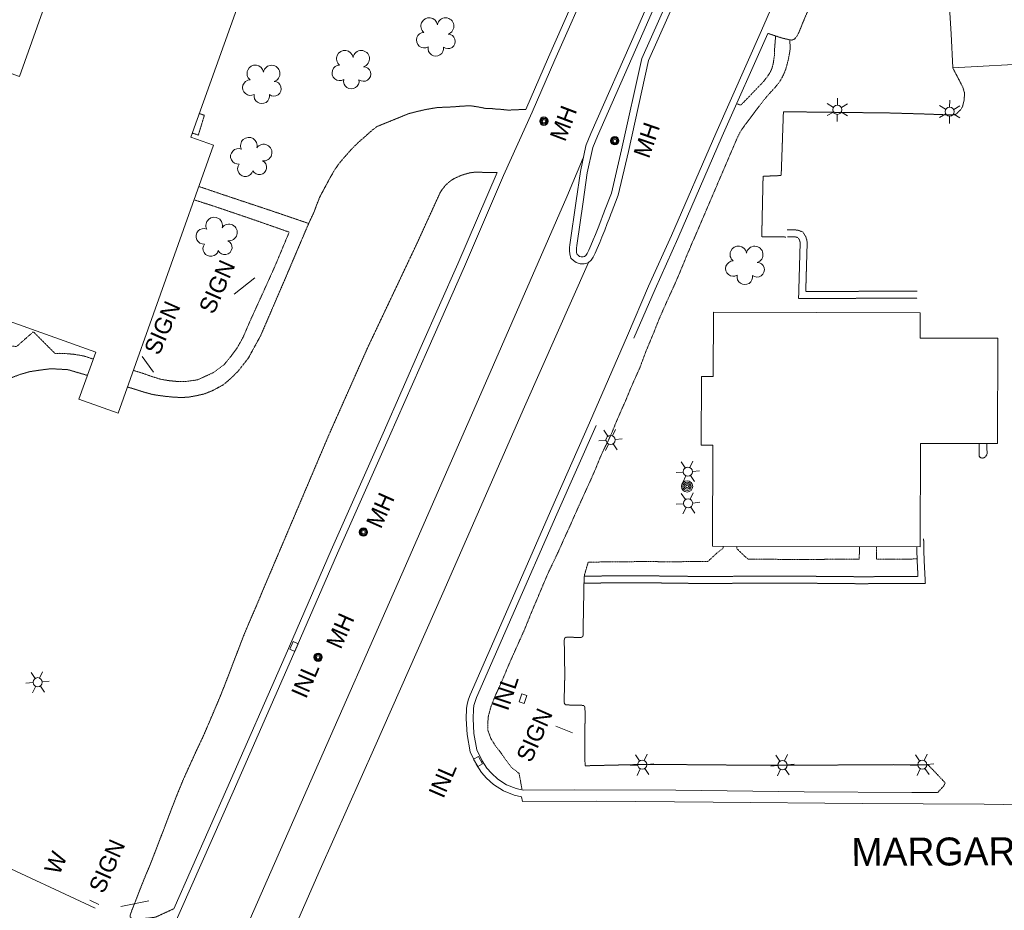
# Model space of a CAD drawing. Extents: x 189735 to 193282, y 257149 to 260388.
# Tile 7 of 31: x 190444 to 190796, y 257963 to 258281. Entities that reach past the tile are written whole.
import ezdxf
from ezdxf.enums import TextEntityAlignment as Align

# ---------------------------------------------------------------- set-up
doc = ezdxf.new("R2010")
doc.units = 0
doc.header["$MEASUREMENT"] = 0
doc.linetypes.add('Wisdot3', pattern=[0.1875, 0.125, -0.0625])
doc.linetypes.add('Wisdot5', pattern=[0.1, 0.05, -0.05])
for name, color, linetype, lineweight in [('E_DRN_Grate', 5, 'Continuous', 15), ('E_DWY', 2, 'Wisdot3', 15), ('E_LAND_Vegetation', 3, 'Continuous', 15), ('E_MISCPROP', 30, 'Continuous', 15), ('E_MISCPROP_HvyLine', 241, 'Continuous', 25), ('E_MISCPROP_Railing', 30, 'Continuous', 15), ('E_PATH_Sidewalk', 2, 'Wisdot5', 15), ('E_RDWY', 21, 'Continuous', 25), ('E_RDWY_Name', 21, 'Continuous', 15)]:
    doc.layers.add(name, color=color, linetype=linetype, lineweight=lineweight)
doc.styles.add('Style-IGR_FONT_0', font='IGR_FONT_0.shx')
doc.styles.add('Style-IGR_FONT_1', font='IGR_FONT_1.shx')

# ---------------------------------------------------------------- blocks, each defined once
blk = doc.blocks.new('MHO_1')
at = {"layer": 'E_DRN_Grate', "lineweight": 0}
for centre, radius in [((0.04, -0.06), 1.5), ((0.04, -0.06), 1.22), ((0.04, -0.07), 0.968), ((0.01, -0.08), 0.605)]:
    blk.add_circle(centre, radius, dxfattribs=at)
blk = doc.blocks.new('MHO_3')
at = {"layer": 'E_DRN_Grate', "lineweight": 0}
for centre, radius in [((0.04, -0.06), 1.5), ((0.04, -0.06), 1.22), ((0.04, -0.07), 0.968), ((0.01, -0.08), 0.605)]:
    blk.add_circle(centre, radius, dxfattribs=at)
blk = doc.blocks.new('LTP_6')
at = {"layer": 'E_MISCPROP', "lineweight": 0}
for p, q in [((-0.8, 1.43), (-2, 3.73)), ((0.9, 1.42), (2.27, 3.65)), ((-1.63, 0.07), (-4.24, 0.14)), ((-0.88, -1.42), (-2.24, -3.61)), ((0.76, -1.47), (2, -3.65)), ((1.64, -0.02), (4.16, -0.09))]:
    blk.add_line(p, q, dxfattribs=at)
blk.add_circle((0, 0), 1.64, dxfattribs=at)
blk = doc.blocks.new('TREE_8')
at = {"layer": 'E_LAND_Vegetation', "lineweight": 0}
for centre, radius, start, end in [((-1.47, 4.28), 2.78, 1.3947, 209.1677), ((3.57, 2.42), 2.97, 278.4238, 139.6577), ((-4.47, 0.2), 2.78, 78.0717, 279.0828), ((-2.01, -4.2), 2.61, 140.7799, 358.7125), ((3.46, -3.43), 2.97, 196.0746, 79.0479)]:
    blk.add_arc(centre, radius, start, end, dxfattribs=at)
blk = doc.blocks.new('TREE_10')
at = {"layer": 'E_LAND_Vegetation', "lineweight": 0}
for centre, radius, start, end in [((-1.47, 4.28), 2.78, 1.3947, 209.1677), ((3.57, 2.42), 2.97, 278.4238, 139.6577), ((-4.47, 0.2), 2.78, 78.0717, 279.0828), ((-2.01, -4.2), 2.61, 140.7799, 358.7125), ((3.46, -3.43), 2.97, 196.0746, 79.0479)]:
    blk.add_arc(centre, radius, start, end, dxfattribs=at)
blk = doc.blocks.new('WAL_1')
at = {"layer": 'E_MISCPROP_Railing', "lineweight": 0, "style": 'Style-IGR_FONT_0'}
blk.add_text('W', height=6, rotation=0.0001, dxfattribs=at).set_placement((-2.3, -0.01), align=Align.MIDDLE_LEFT)
blk = doc.blocks.new('INLT_2')
at = {"layer": 'E_MISCPROP_Railing', "lineweight": 0, "flags": 128}
blk.add_lwpolyline([(3, -2), (3, 0), (0, 0), (0, -2), (3, -2)], dxfattribs=at)
blk = doc.blocks.new('INLT_3')
at = {"layer": 'E_MISCPROP_Railing', "lineweight": 0, "flags": 128}
blk.add_lwpolyline([(3, -2), (3, 0), (0, 0), (0, -2), (3, -2)], dxfattribs=at)
blk = doc.blocks.new('INL_3')
at = {"layer": 'E_MISCPROP_Railing', "lineweight": 0, "style": 'Style-IGR_FONT_0'}
blk.add_text('INL', height=6, rotation=0.0001, dxfattribs=at).set_placement((-5.79, -2.75))
blk = doc.blocks.new('INLT_4')
at = {"layer": 'E_MISCPROP_Railing', "lineweight": 0, "flags": 128}
blk.add_lwpolyline([(3, -2), (3, 0), (0, 0), (0, -2), (3, -2)], dxfattribs=at)
blk = doc.blocks.new('INL_5')
at = {"layer": 'E_MISCPROP_Railing', "lineweight": 0, "style": 'Style-IGR_FONT_0'}
blk.add_text('INL', height=6, rotation=360, dxfattribs=at).set_placement((-5.79, -2.75))
blk = doc.blocks.new('LTP')
at = {"layer": 'E_MISCPROP', "lineweight": 0}
for p, q in [((-0.78, 1.46), (-1.98, 3.76)), ((0.86, 1.37), (2.22, 3.6)), ((-1.61, 0.09), (-4.22, 0.17)), ((1.66, 0), (4.18, -0.06)), ((-0.86, -1.4), (-2.22, -3.59)), ((0.78, -1.44), (2.02, -3.62))]:
    blk.add_line(p, q, dxfattribs=at)
blk.add_arc((0.02, 0.01), 1.64, 0, 360, dxfattribs=at)
blk = doc.blocks.new('SIGN_1')
at = {"layer": 'E_MISCPROP', "lineweight": 0, "style": 'Style-IGR_FONT_0'}
blk.add_text('SIGN', height=6, rotation=360, dxfattribs=at).set_placement((-9.61, -0.01), align=Align.MIDDLE_LEFT)
blk = doc.blocks.new('POLE_3')
at = {"layer": 'E_MISCPROP', "lineweight": 0}
for centre, radius in [((-0.01, 0.02), 2.02), ((-0.01, 0.03), 1.52), ((0, -0.01), 1.01), ((0, 0), 0.502)]:
    blk.add_circle(centre, radius, dxfattribs=at)
blk = doc.blocks.new('LTP_3')
at = {"layer": 'E_MISCPROP', "lineweight": 0}
for p, q in [((-0.8, 1.43), (-2, 3.73)), ((0.9, 1.42), (2.27, 3.65)), ((-1.64, 0.07), (-4.24, 0.14)), ((-0.88, -1.42), (-2.24, -3.61)), ((0.76, -1.47), (2, -3.65)), ((1.64, -0.02), (4.16, -0.09))]:
    blk.add_line(p, q, dxfattribs=at)
blk.add_circle((0, 0), 1.64, dxfattribs=at)
blk = doc.blocks.new('SIGN_3')
at = {"layer": 'E_MISCPROP', "lineweight": 0, "style": 'Style-IGR_FONT_0'}
blk.add_text('SIGN', height=6, rotation=0.0001, dxfattribs=at).set_placement((-9.6, -0.01), align=Align.MIDDLE_LEFT)
blk = doc.blocks.new('TREE_3')
at = {"layer": 'E_LAND_Vegetation', "lineweight": 0}
for centre, radius, start, end in [((-1.47, 4.28), 2.78, 1.3945, 209.1675), ((3.57, 2.42), 2.97, 278.4236, 139.6575), ((-4.47, 0.2), 2.78, 78.0715, 279.0825), ((-2.01, -4.2), 2.61, 140.7796, 358.7122), ((3.46, -3.43), 2.97, 196.0744, 79.0477)]:
    blk.add_arc(centre, radius, start, end, dxfattribs=at)
blk = doc.blocks.new('MHO')
at = {"layer": 'E_DRN_Grate', "lineweight": 0}
for centre, radius in [((0.04, -0.06), 1.5), ((0.04, -0.06), 1.22), ((0.04, -0.07), 0.968), ((0.01, -0.08), 0.605)]:
    blk.add_circle(centre, radius, dxfattribs=at)

msp = doc.modelspace()

# ---------------------------------------------------------------- linework, layer by layer
at = {"layer": 'E_DWY', "lineweight": 0, "flags": 128}
for points in [[(190711.24, 258276.48), (190716.2, 258274.86), (190718.24, 258274.36), (190719.12, 258274.13), (190719.96, 258274.1), (190720.85, 258274.5), (190721.65, 258275.48), (190722.43, 258276.98), (190723.63, 258279.98), (190730.47, 258296.26), (190731.03, 258297.66), (190732.5, 258301.06), (190732.6, 258302.29), (190732.29, 258303.32), (190731.6, 258304.03), (190730.99, 258304.56), (190730.42, 258305.08), (190725.78, 258310.13)], [(190777.42, 258264.13), (190780.95, 258257.32), (190781.61, 258255.24), (190781.5, 258252.73), (190780.93, 258250.39), (190780.22, 258249.18), (190778.63, 258247.63), (190777.7, 258247.34), (190776.69, 258247.31), (190766.21, 258247.68), (190754.67, 258248.01), (190716.82, 258248.46), (190716.02, 258225.63), (190709.55, 258225.37), (190709.29, 258213.87), (190709.07, 258203.73), (190717.67, 258203.64)], [(190571.41, 258243.16), (190582.79, 258247.78), (190585.57, 258248.49), (190588.91, 258249.27), (190592.75, 258249.91), (190595.45, 258250.07), (190598.48, 258250.18), (190601.73, 258250.45), (190604.81, 258250.59), (190607.83, 258250.14), (190610.29, 258249.63), (190612.32, 258249.6), (190614.56, 258249.35), (190615.62, 258249.32), (190618.35, 258249.03), (190624.63, 258249.31)], [(190571.41, 258243.16), (190569.71, 258241.88), (190567.38, 258239.77), (190564.71, 258237.43), (190562.6, 258235.37), (190559.82, 258232.24), (190557.78, 258229.83), (190556.25, 258227.64), (190554.62, 258224.81), (190553.13, 258222.04), (190551.8, 258219.56), (190550.98, 258218), (190549.95, 258215.44), (190548.93, 258212.67), (190546.71, 258207.88), (190538.7, 258189.04), (190529.81, 258168.38), (190525.38, 258160.31), (190521.71, 258155.62), (190518.91, 258152.87), (190516.42, 258150.76), (190512.68, 258148.73), (190509.69, 258147.52), (190506.66, 258146.84), (190504.11, 258146.39), (190501.89, 258146.23), (190498.78, 258146.33), (190495.8, 258146.64), (190493.2, 258146.97), (190491.05, 258147.33), (190489.09, 258147.85), (190487.25, 258148.4), (190485.12, 258149.09), (190484.13, 258149.39), (190482.17, 258149.97)], [(190498.7, 257963.32), (190492.15, 257960.32), (190490.67, 257960.12), (190489.42, 257959.97), (190488.25, 257959.89), (190487.37, 257959.85), (190486.1, 257959.77), (190485.24, 257959.73), (190484.03, 257959.75), (190483.1, 257960.32), (190483.15, 257961.19), (190483.82, 257963.04), (190484.92, 257965.76), (190486.1, 257968.91), (190486.92, 257970.97), (190488.6, 257975.15), (190490.36, 257979.32), (190493.06, 257986.35), (190495.6, 257992.94), (190498.03, 257999.34), (190499.92, 258004.21), (190502.31, 258010), (190504.45, 258014.7), (190506.73, 258019.73), (190509.2, 258024.92), (190512.4, 258032.39), (190515.25, 258039.11), (190517.59, 258045.04), (190519.59, 258050.25), (190521.65, 258055.66), (190523.6, 258060.77), (190525.99, 258066.46), (190527.43, 258069.76), (190529.39, 258074.36), (190530.37, 258076.76), (190540.03, 258099.46), (190554.13, 258132.68), (190568.11, 258164.14), (190585.63, 258201.16), (190593.93, 258219.34), (190594.7, 258220.58), (190596.07, 258222.31), (190597.47, 258223.54), (190599.2, 258224.65), (190601.57, 258225.7), (190603.01, 258226.17), (190604.57, 258226.6), (190605.85, 258226.77), (190606.82, 258226.83), (190607.51, 258226.82), (190607.95, 258226.8), (190614.38, 258226.68)], [(190718.2, 258206.15), (190720.55, 258206.25), (190722.08, 258206.04), (190723.76, 258205.45), (190724.85, 258203.66), (190725.24, 258202.36), (190725.31, 258201.21), (190725.28, 258200.4), (190724.81, 258184.15), (190764.69, 258184.27)], [(190718.3, 258203.65), (190720.43, 258203.74), (190721.49, 258203.6), (190722.09, 258203.38), (190722.55, 258202.63), (190722.76, 258201.92), (190722.81, 258201.18), (190722.78, 258200.49), (190722.24, 258181.64), (190764.7, 258181.77)], [(190467.8, 258154.15), (190460.84, 258156.18), (190459.07, 258156.28), (190454.79, 258156.53), (190450.87, 258156.03), (190447.25, 258155.48), (190443.96, 258154.55), (190441.22, 258153.54), (190438.73, 258152.52), (190436.19, 258150.84), (190433.67, 258149.54), (190431.01, 258148.15), (190428.38, 258147.08), (190425.89, 258145.82), (190423.75, 258144.66), (190421.71, 258143.55), (190419.87, 258142.35), (190418.02, 258141.31), (190416.34, 258140.47), (190414.79, 258139.94), (190412.96, 258139.73), (190411.55, 258139.78), (190411.04, 258139.77), (190409.6, 258140.06), (190408.42, 258140.42), (190406.96, 258140.85), (190404.96, 258141), (190402.57, 258141.18), (190400.51, 258141.36), (190398.87, 258141.39), (190396.52, 258141.57), (190394.97, 258141.92), (190393.89, 258142.15), (190392.35, 258142.56), (190391.58, 258142.78), (190362.9, 258156.51), (190333.32, 258171.13), (190315.88, 258180.13), (190307.98, 258183.78), (190304.66, 258185.69), (190303.09, 258187.13), (190302.28, 258188.69), (190301.85, 258189.81), (190301.74, 258191.51), (190302.19, 258192.98), (190303.29, 258193.47), (190304.64, 258193.38), (190305.64, 258193.04), (190306.4, 258192.76), (190348.41, 258174.41), (190374.66, 258162.97), (190382.88, 258160.22), (190383.44, 258160.56), (190383.86, 258161.56), (190389.04, 258172.28), (190392.71, 258183.38), (190393.47, 258185.3)], [(190786.83, 258129.76), (190786.86, 258126.57), (190786.87, 258125.2), (190787.12, 258124.85), (190787.49, 258124.65), (190787.93, 258124.55), (190788.4, 258124.6), (190788.85, 258124.84), (190789.17, 258125.13), (190789.36, 258125.42), (190789.56, 258125.74), (190789.69, 258126.13), (190789.57, 258129.75)], [(190766.98, 258095.69), (190767.14, 258088.47), (190767.6, 258079.68), (190743.41, 258079.62), (190721.01, 258079.82), (190703.85, 258079.82), (190690.44, 258079.64), (190674.92, 258079.86), (190657.77, 258079.94), (190645.55, 258079.8)], [(190764.54, 258092.83), (190764.64, 258088.38), (190764.96, 258082.17), (190743.42, 258082.12), (190721.02, 258082.32), (190703.84, 258082.32), (190690.44, 258082.14), (190674.94, 258082.36), (190657.76, 258082.44), (190645.52, 258082.3)], [(190772.02, 258004.91), (190774.23, 258007.32), (190774.68, 258008.42), (190768.61, 258014.78), (190756.11, 258014.88), (190726.42, 258014.7), (190696.51, 258014.76), (190668.12, 258015), (190645.85, 258014.48), (190645.75, 258022.01), (190645.86, 258032.13), (190645.82, 258035.46), (190645.62, 258035.85), (190645.33, 258036.03), (190644.19, 258036.19), (190639.58, 258036.23), (190639.16, 258036.26), (190638.78, 258036.37), (190638.46, 258036.9), (190638.35, 258037.26), (190638.61, 258046.84), (190638.41, 258059.14), (190638.45, 258059.74), (190638.63, 258060.23), (190639, 258060.43), (190639.44, 258060.49), (190640.11, 258060.5), (190640.82, 258060.51), (190641.31, 258060.48), (190642.62, 258060.35), (190644.41, 258060.42), (190644.7, 258060.51), (190645.03, 258060.75), (190645.12, 258061.06), (190645.52, 258082.2)]]:
    msp.add_lwpolyline(points, dxfattribs=at)
at = {"layer": 'E_MISCPROP', "lineweight": 0}
for p, q in [((190520.3, 258183.23), (190527.67, 258189.09)), ((190487.4, 258160.86), (190491.48, 258155.27)), ((190641.34, 258026.3), (190635.4, 258028.63)), ((190471.87, 257964.88), (190468.69, 257966.38))]:
    msp.add_line(p, q, dxfattribs=at)
at = {"layer": 'E_MISCPROP_HvyLine', "lineweight": 13, "flags": 128}
for points in [[(190464.41, 258319.89), (190525.78, 258298.05), (190504.87, 258239.32), (190512.95, 258236.44), (190478.83, 258140.59), (190464.76, 258145.6), (190470.78, 258162.5), (190410.31, 258184.02), (190408.82, 258179.84), (190391.38, 258186.05), (190396.77, 258201.2), (190400.52, 258199.86), (190413.48, 258236.27), (190422.67, 258233), (190433.87, 258264.46), (190443.47, 258261.04)], [(190691.47, 258093.01), (190765.78, 258092.82), (190765.87, 258129.81), (190793.45, 258129.75), (190793.55, 258167.4), (190765.75, 258167.47), (190765.77, 258176.51), (190691.75, 258176.7), (190691.69, 258153.73), (190687.5, 258153.74), (190687.44, 258129.21), (190691.57, 258129.2)]]:
    msp.add_lwpolyline(points, close=True, dxfattribs=at)
at = {"layer": 'E_MISCPROP_Railing', "lineweight": 13, "flags": 128}
for points in [[(190367.73, 258011.21), (190393.44, 257999.47), (190433.18, 257980.95), (190470.64, 257963.5)], [(190489.81, 257966.17), (190479.83, 257964.09)]]:
    msp.add_lwpolyline(points, dxfattribs=at)
at = {"layer": 'E_PATH_Sidewalk', "lineweight": 0, "flags": 128}
for points in [[(190714.04, 258275.57), (190713.67, 258271.04), (190713.66, 258269.15), (190713.4, 258267.15), (190713.15, 258265.58), (190712.71, 258263.92), (190712.11, 258262.6), (190711.2, 258261.19), (190710.06, 258259.69), (190708.82, 258258.31), (190706.87, 258256.32), (190704.71, 258254.04), (190703.2, 258252.49), (190702.39, 258251.66), (190701.87, 258251.19), (190701.75, 258251.05), (190701.52, 258250.85), (190700.06, 258251.32)], [(190685.22, 258203.9), (190700.32, 258239.14), (190701.47, 258241.41), (190703.08, 258243.74), (190704.94, 258246.13), (190706.69, 258248.54), (190708.46, 258250.84), (190710.41, 258253.34), (190712.09, 258255.28), (190713.52, 258256.79), (190715, 258258.54), (190715.82, 258259.78), (190716.58, 258261.16), (190717.22, 258262.52), (190717.7, 258263.82), (190718.15, 258265.47), (190718.62, 258267.26), (190718.99, 258269.33), (190719.24, 258271.01), (190719.12, 258274.13)], [(190507.89, 258247.79), (190509.67, 258247.19), (190507.49, 258240.11), (190505.41, 258240.82)], [(190507.71, 258221.71), (190515.88, 258218.94), (190533.47, 258213.08), (190546.99, 258208.48)], [(190506.01, 258216.93), (190513.8, 258214.43), (190528.31, 258209.48), (190540.01, 258205.39), (190534.81, 258192.95), (190530.31, 258183.02), (190526.54, 258174.76), (190523.59, 258167.92), (190521.47, 258164.12), (190519.22, 258161.04), (190516.72, 258157.96), (190512.91, 258155.14), (190507.23, 258152.56), (190503.33, 258151.99), (190499.53, 258152), (190496.66, 258152.29), (190493.77, 258152.83), (190490.49, 258153.85), (190487.61, 258154.89), (190485.93, 258155.41), (190484.3, 258155.94)], [(190623.32, 258005.87), (190622.26, 258011.76), (190619.67, 258013.76), (190618.57, 258015.21), (190616.91, 258017.4), (190615.61, 258019.32), (190613.96, 258021.34), (190612.18, 258024.2), (190611.11, 258027.12), (190611.01, 258029.05), (190611.23, 258032.09), (190612.18, 258035.61), (190613.84, 258039.81), (190615.48, 258043.3), (190617.92, 258049.07), (190619.84, 258053.52), (190621.81, 258057.89), (190624.15, 258063.08), (190626.39, 258068.66), (190629.02, 258074.88), (190631.28, 258080.25), (190632.95, 258084.08), (190634.6, 258087.53), (190636.34, 258091.2), (190638.26, 258095.47), (190640.25, 258099.82), (190643.16, 258106.39), (190645.69, 258111.95), (190647.24, 258115.33), (190647.71, 258116.36), (190648.5, 258118.16), (190649.43, 258120.26), (190650.47, 258122.84), (190651.69, 258125.79), (190652.98, 258128.5), (190654.04, 258130.54), (190655.38, 258133.47), (190656.68, 258136.67), (190658.43, 258140.75), (190660.54, 258145.52), (190662.32, 258149.86), (190665.5, 258156.99), (190667.46, 258162.29), (190668.72, 258165.35), (190670.62, 258169.9), (190672.47, 258174.61), (190674.34, 258178.81), (190676.34, 258183.22), (190678.2, 258187.31), (190680.05, 258191.66), (190681.28, 258194.6), (190682.3, 258197.15), (190682.77, 258198.28), (190683.23, 258199.31), (190684.12, 258201.42), (190684.87, 258203.1), (190685.22, 258203.9)], [(190469.88, 258159.99), (190466.6, 258161.06), (190463.01, 258161.68), (190460.9, 258161.87), (190459.04, 258162), (190457.93, 258162.03), (190457.23, 258161.99), (190456.32, 258161.9), (190453.73, 258164.46), (190448.48, 258169.75), (190442.67, 258164.63), (190442.51, 258164.47), (190437.49, 258164.96), (190435.11, 258164.9), (190433.44, 258167.37), (190430.8, 258170.88), (190431.31, 258172.28), (190431.94, 258174.02), (190432.42, 258175.11), (190432.75, 258176.04)], [(190695.3, 258093), (190695.3, 258092.34), (190693.4, 258090.93), (190689.77, 258087.55), (190677.5, 258087.48), (190665.94, 258087.52), (190656.01, 258087.44), (190647.02, 258087.33), (190646.57, 258085.97), (190645.52, 258082.3)], [(190744.07, 258092.88), (190744.01, 258091.5), (190743.94, 258088.35), (190734.77, 258088.34), (190717.94, 258088.31), (190704.15, 258088.41), (190702.83, 258089.57), (190700.14, 258092.18), (190700.13, 258092.99)], [(190764.64, 258088.48), (190759.9, 258088.4), (190750.13, 258088.39), (190750.16, 258091.81), (190750.16, 258092.86)]]:
    msp.add_lwpolyline(points, dxfattribs=at)
at = {"layer": 'E_RDWY', "lineweight": 13, "flags": 128}
for points in [[(190616.68, 258225.7), (190626.92, 258248.31), (190635.07, 258266.98), (190648.32, 258297.01), (190666.22, 258338.37), (190675.94, 258361.41), (190677.12, 258364.96), (190677.58, 258367.44), (190677.79, 258369.25), (190677.84, 258370.35), (190676.64, 258376.89), (190675.7, 258379.42), (190674.33, 258381.46), (190672.75, 258383.67), (190670.75, 258385.6), (190668.18, 258387.61), (190665.38, 258389), (190662.69, 258390.36), (190659.88, 258391.68), (190647.05, 258398.72), (190637.72, 258402.65), (190626.82, 258407.13), (190619.98, 258409.92), (190619.19, 258407.54)], [(190624.63, 258249.31), (190632.78, 258267.99), (190646.03, 258298.02), (190663.93, 258339.35), (190673.6, 258362.29), (190674.69, 258365.58), (190675.1, 258367.82), (190675.3, 258369.45), (190675.33, 258370.17), (190674.22, 258376.22), (190673.46, 258378.27), (190672.28, 258380.04), (190670.85, 258382.03), (190669.11, 258383.71), (190666.84, 258385.48), (190664.26, 258386.76), (190661.6, 258388.12), (190658.75, 258389.45), (190645.96, 258396.47), (190636.76, 258400.34), (190625.88, 258404.82), (190619.19, 258407.54)], [(190708.95, 258277.49), (190723.47, 258311.08), (190731.29, 258330.13), (190738.5, 258348.57), (190742.07, 258358.33), (190743.07, 258360.52), (190744.03, 258362.17), (190744.95, 258363.27), (190745.84, 258364.05), (190746.7, 258364.72), (190748.34, 258365.52), (190749.54, 258365.92), (190750.87, 258366.24), (190751.94, 258366.49), (190753.53, 258366.46), (190754.66, 258366.35), (190755.63, 258366.15), (190756.81, 258365.89), (190767.32, 258362.42), (190769.01, 258361.93), (190772.39, 258360.68), (190771.52, 258358.34)], [(190655.15, 258212.08), (190657.73, 258218.58), (190661.37, 258234.29), (190668.54, 258266.74), (190707.08, 258353.21), (190709.49, 258358.51), (190709.98, 258360.4), (190709.94, 258361.95), (190709.15, 258363.81), (190707.97, 258364.83), (190706.07, 258365.65), (190704.5, 258365.34), (190703.21, 258364.77), (190702.47, 258363.94), (190702, 258363.33), (190701.36, 258362.46), (190687.77, 258331.38), (190664.25, 258277.63), (190647.97, 258240.66), (190646.3, 258236.67), (190646.16, 258236.23)], [(190652.83, 258213), (190655.33, 258219.33), (190658.93, 258234.84), (190666.15, 258267.53), (190704.8, 258354.24), (190707.13, 258359.35), (190707.47, 258360.69), (190707.45, 258361.41), (190707.08, 258362.3), (190706.63, 258362.69), (190705.8, 258363.04), (190705.25, 258362.94), (190704.71, 258362.7), (190704.4, 258362.35), (190704.01, 258361.83), (190703.54, 258361.2), (190690.06, 258330.38), (190666.54, 258276.62), (190650.27, 258239.67), (190648.61, 258235.7)], [(190776.13, 258287.7), (190776.85, 258276.31), (190777.42, 258264.13)], [(190676.79, 258204.15), (190692.6, 258240.68), (190708.95, 258277.49)], [(190679.08, 258203.16), (190694.89, 258239.67), (190711.24, 258276.48)], [(190777.42, 258264.16), (190807.79, 258265.84), (190827.61, 258267.03), (190880.57, 258269.53), (190910.27, 258270.75), (190933.63, 258272.26), (190976.88, 258274.04), (190985.13, 258274.24)], [(190646.16, 258236.23), (190644.18, 258227.02), (190642.66, 258216.55), (190640.44, 258200.88), (190640.34, 258199.89), (190640.24, 258198.69), (190640.38, 258197.61), (190640.82, 258196.12), (190641.76, 258195.19), (190642.66, 258194.51), (190644.05, 258193.99), (190645.55, 258193.99), (190646.92, 258194.44), (190648.04, 258195.41), (190648.75, 258196.48), (190649.45, 258197.84), (190650.21, 258199.56), (190651.09, 258201.63), (190651.91, 258203.56), (190652.88, 258206.06), (190653.82, 258208.5), (190654.46, 258210.19), (190654.93, 258211.41), (190655.19, 258212.19)], [(190648.61, 258235.7), (190646.64, 258226.58), (190645.14, 258216.19), (190642.92, 258200.57), (190642.83, 258199.67), (190642.76, 258198.76), (190642.84, 258198.12), (190643.03, 258197.44), (190643.4, 258197.09), (190643.88, 258196.72), (190644.5, 258196.49), (190645.15, 258196.49), (190645.66, 258196.66), (190646.15, 258197.08), (190646.6, 258197.75), (190647.19, 258198.92), (190647.91, 258200.55), (190648.79, 258202.61), (190649.59, 258204.5), (190650.55, 258206.97), (190651.49, 258209.39), (190652.12, 258211.08), (190652.58, 258212.27), (190652.83, 258213)], [(190639.31, 258218.07), (190645.21, 258231.98)], [(190486.34, 257929.3), (190500.99, 257962.31), (190519.93, 258005.2), (190540.88, 258052.68), (190557.27, 258090.57), (190575.92, 258132.39), (190589.56, 258163.44), (190602.68, 258193.06), (190616.68, 258225.7)], [(190498.7, 257963.32), (190517.65, 258006.21), (190538.59, 258053.68), (190554.98, 258091.58), (190573.63, 258133.41), (190587.27, 258164.44), (190600.39, 258194.06), (190614.38, 258226.68)], [(190639.31, 258218.07), (190609.41, 258149.39), (190580.27, 258083.06), (190547.78, 258009.13), (190519.09, 257944.03), (190494.25, 257887.28), (190465.55, 257822.08), (190442.19, 257769.07), (190419.9, 257718.5), (190394.49, 257660.93), (190374.24, 257614.8), (190349, 257556.99), (190323.12, 257498.57), (190298.43, 257442.39), (190276.94, 257393.85), (190259.86, 257355.22)], [(190647.5, 258137.19), (190661.04, 258168.43), (190668.6, 258186.03), (190676.8, 258204.19)], [(190663.33, 258167.44), (190670.89, 258185.02), (190679.08, 258203.16)], [(190647.06, 258194.52), (190624.13, 258142.92), (190594.92, 258076.29), (190570.69, 258021.28), (190551.11, 257977.35), (190533.78, 257937.86), (190511.8, 257887.72), (190488.43, 257834.81), (190463.86, 257779), (190437.37, 257718.32), (190410.84, 257658.32), (190384.1, 257597.28), (190367.03, 257558.94), (190342.84, 257503.57), (190317.05, 257445.11), (190294.43, 257394.4)], [(190623.12, 258003.35), (190620.53, 258003.93), (190616.63, 258005.47), (190613.13, 258007.77), (190610.64, 258010.1), (190608.76, 258012.12), (190606.91, 258015.08), (190604.77, 258019.43), (190603.62, 258025.68), (190603.33, 258031.32), (190603.39, 258034.96), (190603.62, 258036.57), (190604.13, 258038.35), (190604.78, 258039.88), (190617.34, 258068.71), (190633.44, 258105.56), (190647.5, 258137.19)], [(190623.66, 258005.8), (190621.26, 258006.33), (190617.79, 258007.7), (190614.68, 258009.74), (190612.41, 258011.87), (190610.75, 258013.65), (190609.1, 258016.29), (190607.16, 258020.23), (190606.11, 258025.97), (190605.83, 258031.36), (190605.89, 258034.76), (190606.07, 258036.05), (190606.49, 258037.51), (190607.07, 258038.89), (190619.63, 258067.71), (190635.73, 258104.55), (190649.78, 258136.18)], [(190816.23, 258011.98), (190816.28, 258000.29), (190788.69, 258000.79), (190744.97, 258001), (190691.66, 258001.43), (190650.06, 258001.77), (190623.43, 258001.74), (190623.12, 258003.35)], [(190623.66, 258005.8), (190641.97, 258005.93), (190678.31, 258005.7), (190724.3, 258005.15), (190762.8, 258004.92), (190771.93, 258004.91)]]:
    msp.add_lwpolyline(points, dxfattribs=at)

# ---------------------------------------------------------------- block references
at = {"layer": 'E_DRN_Grate', "lineweight": 0, "xscale": 1.000001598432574, "yscale": 1.000001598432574, "zscale": 1.000001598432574, "rotation": 69.24803270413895}
msp.add_blockref('MHO_1', (190631.06, 258245.07), dxfattribs=at)
at = {"layer": 'E_DRN_Grate', "lineweight": 0}
for name, p, rotation in [('MHO_3', (190656.42, 258238.04), 70.86176371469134), ('MHO', (190566.49, 258098.07), 66.02694835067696), ('MHO', (190550.28, 258053.29), 66.0269486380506)]:
    msp.add_blockref(name, p, dxfattribs=dict(at, rotation=rotation))
at = {"layer": 'E_LAND_Vegetation', "lineweight": 0, "xscale": 1.000001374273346, "yscale": 1.000001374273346, "zscale": 1.000001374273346}
for name, p, rotation in [('TREE_10', (190592.58, 258275.59), 90.72455388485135), ('TREE_10', (190562.37, 258263.9), 90.72455442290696), ('TREE_10', (190530.35, 258258.61), 90.72455499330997), ('TREE_8', (190703.16, 258193.87), 90.72455191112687)]:
    msp.add_blockref(name, p, dxfattribs=dict(at, rotation=rotation))
at = {"layer": 'E_LAND_Vegetation', "lineweight": 0}
for p, rotation in [((190526.32, 258232.08), 66.02694907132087), ((190513.94, 258203.5), 66.02694929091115)]:
    msp.add_blockref('TREE_3', p, dxfattribs=dict(at, rotation=rotation))
at = {"layer": 'E_MISCPROP', "lineweight": 0}
for name, p, rotation in [('LTP_6', (190736.13, 258249.16), 91.26330817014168), ('LTP_6', (190776.3, 258248.49), 91.26330745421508), ('SIGN_1', (190514.09, 258185.68), 66.26477211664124), ('SIGN_1', (190494.5, 258170.97), 66.26477246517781), ('LTP_3', (190654.98, 258131.04), 66.26476960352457), ('LTP_3', (190682.64, 258119.67), 66.26476911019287), ('POLE_3', (190682.37, 258114.43), 66.26476911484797), ('LTP_3', (190682.72, 258108.38), 66.26476910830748), ('LTP', (190450.04, 258044.34), 66.264773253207), ('SIGN_3', (190627.66, 258025.28), 66.26477008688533), ('LTP_3', (190666.31, 258014.87), 66.26476939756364), ('LTP_3', (190716.49, 258014.7), 66.26476850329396), ('LTP_3', (190766.5, 258014.86), 66.26476761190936), ('SIGN_1', (190474.73, 257978.43), 66.26477281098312)]:
    msp.add_blockref(name, p, dxfattribs=dict(at, rotation=rotation))
at = {"layer": 'E_MISCPROP_Railing', "lineweight": 0}
for name, p, xscale, yscale, zscale, rotation in [('INLT_4', (190543.25, 258058.15), 1.000001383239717, 1.000001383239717, 1.000001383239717, 246.6110142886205), ('INL_5', (190545.79, 258044.58), 1.000001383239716, 1.000001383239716, 1.000001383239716, 66.61101424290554), ('INLT_2', (190607.44, 258014.24), 0.9999987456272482, 0.9999987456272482, 0.9999987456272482, 118.8627913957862), ('INL_5', (190594.93, 258008.88), 1.000001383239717, 1.000001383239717, 1.000001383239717, 66.61101336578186)]:
    msp.add_blockref(name, p, dxfattribs=dict(at, xscale=xscale, yscale=yscale, zscale=zscale, rotation=rotation))
for name, p, rotation in [('INL_3', (190617.47, 258040.18), 71.44377615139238), ('INLT_3', (190622.23, 258037.38), 71.44377606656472), ('WAL_1', (190455.89, 257978.38), 66.0748453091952)]:
    msp.add_blockref(name, p, dxfattribs=dict(at, rotation=rotation))

# ---------------------------------------------------------------- texts
at = {"layer": 'E_DRN_Grate', "lineweight": 0, "style": 'Style-IGR_FONT_1'}
for rotation, p in [(69.248, (190635.89, 258238.5)), (70.8619, (190665.87, 258232.43)), (66.027, (190570.07, 258100.16)), (66.027, (190555.72, 258057.07))]:
    msp.add_text('MH', height=6, rotation=rotation, dxfattribs=at).set_placement(p, align=Align.MIDDLE_LEFT)
at = {"layer": 'E_RDWY_Name', "lineweight": 0, "style": 'Style-IGR_FONT_0', "width": 0.999823}
msp.add_text('MARGARET ST', height=10, rotation=0.267, dxfattribs=at).set_placement((190741.17, 257978.65))

doc.saveas('drawing.dxf')
